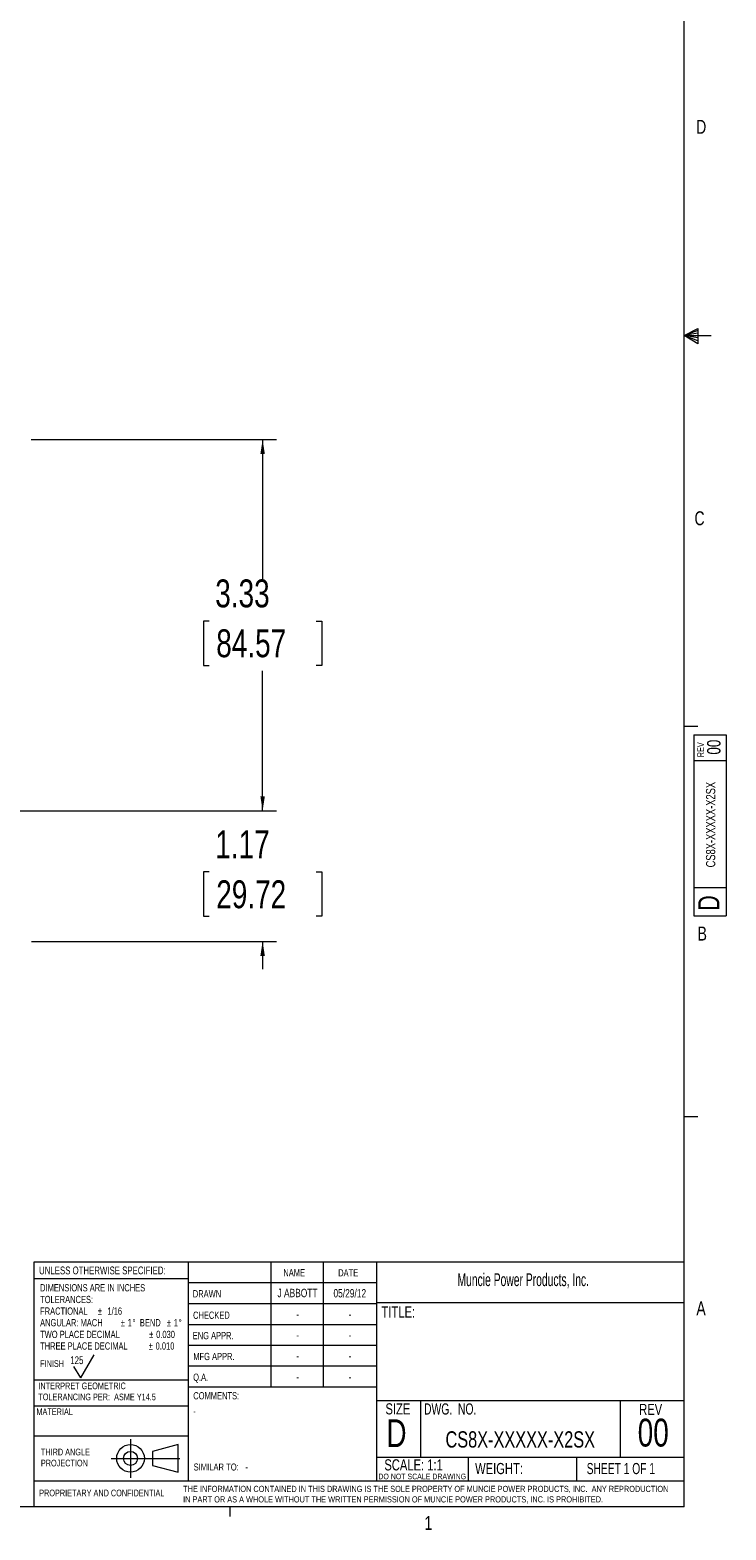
# Model space of a CAD drawing. Header units: inches. Extents: x 0.3 to 33.9, y 0.2 to 21.7.
# Tile 11 of 15: x 27.7 to 33.9, y 0.2 to 13.7. Entities that reach past the tile are written whole.
import ezdxf

# ---------------------------------------------------------------- set-up
doc = ezdxf.new("R2010")
doc.units = ezdxf.units.IN
doc.header["$MEASUREMENT"] = 0
doc.linetypes.add('CENTERX2', pattern=[0.8, 0.5, -0.1, 0.1, -0.1])
doc.layers.add('BORDER', color=7, linetype='Continuous', lineweight=15)
doc.layers.add('SLD-0', color=7, linetype='Continuous', lineweight=15)
doc.styles.add('SLDTEXTSTYLE0', font='TXT', dxfattribs={"width": 0.75})
doc.styles.add('SLDTEXTSTYLE1', font='TXT', dxfattribs={"width": 0.605})
doc.styles.add('SLDTEXTSTYLE2', font='TXT', dxfattribs={"width": 0.694444})
doc.styles.add('SLDTEXTSTYLE3', font='TXT', dxfattribs={"width": 0.6875})
doc.dimstyles.new('SLDDIMSTYLE0', dxfattribs={"dimtxt": 0.25, "dimasz": 0.13, "dimexe": 0, "dimexo": 0.0625, "dimgap": 0.0625, "dimtad": 0, "dimtih": 1, "dimtoh": 1, "dimrnd": 1e-09, "dimzin": 12, "dimdsep": 46, "dimtxsty": 'SLDTEXTSTYLE0', "dimsah": 1, "dimcen": 0.09, "dimadec": 0, "dimazin": 3, "dimtfac": 1, "dimtofl": 0, "dimtmove": 0, "dimatfit": 3, "dimfxl": 1, "dimfrac": 2, "dimtolj": 1, "dimtzin": 12, "dimarcsym": 0})
doc.dimstyles.new('SLDDIMSTYLE1', dxfattribs={"dimtxt": 0.25, "dimasz": 0.13, "dimexe": 0, "dimexo": 0.0625, "dimgap": 0.0625, "dimtad": 0, "dimtih": 1, "dimtoh": 1, "dimrnd": 1e-09, "dimzin": 12, "dimdsep": 46, "dimtxsty": 'SLDTEXTSTYLE0', "dimsah": 1, "dimcen": 0.09, "dimadec": 0, "dimazin": 3, "dimtfac": 1, "dimtmove": 0, "dimatfit": 0, "dimfxl": 1, "dimfrac": 2, "dimtolj": 1, "dimtzin": 12, "dimarcsym": 0})

# ---------------------------------------------------------------- blocks, each defined once
blk = doc.blocks.new('Block1')
at = {"layer": 'SLD-0', "color": 1, "linetype": 'CENTERX2'}
for p, q in [((3.162, 0.867), (3.162, 0.522)), ((2.989, 0.695), (3.334, 0.695))]:
    blk.add_line(p, q, dxfattribs=at)
at = {"layer": 'SLD-0', "color": 1}
for p, q in [((3.589, 0.818), (3.359, 0.758)), ((3.589, 0.571), (3.589, 0.818)), ((3.334, 0.695), (3.604, 0.695)), ((3.359, 0.758), (3.359, 0.632)), ((3.359, 0.632), (3.589, 0.571))]:
    blk.add_line(p, q, dxfattribs=at)
for radius in [0.124, 0.0629]:
    blk.add_circle((3.162, 0.695), radius, dxfattribs=at)
blk = doc.blocks.new('SW_NOTE_0')
at = {"layer": 'SLD-0', "color": 0, "char_height": 0.06, "attachment_point": 1, "style": 'SLDTEXTSTYLE0'}
for s, insert in [('THIRD ANGLE', (0, 0.077)), ('PROJECTION', (0, -0.022))]:
    blk.add_mtext(s, dxfattribs=dict(at, insert=insert))
blk = doc.blocks.new('SW_NOTE_1')
at = {"layer": 'SLD-0', "color": 0, "char_height": 0.055, "attachment_point": 1, "style": 'SLDTEXTSTYLE0'}
for s, insert in [('THE INFORMATION CONTAINED IN THIS DRAWING IS THE SOLE PROPERTY OF MUNCIE POWER PRODUCTS, INC.  ANY REPRODUCTION', (0, 0.071)), ('IN PART OR AS A WHOLE WITHOUT THE WRITTEN PERMISSION OF MUNCIE POWER PRODUCTS, INC. IS PROHIBITED.', (0, -0.023))]:
    blk.add_mtext(s, dxfattribs=dict(at, insert=insert))
blk = doc.blocks.new('SW_NOTE_2')
at = {"layer": 'SLD-0', "color": 0, "char_height": 0.065, "attachment_point": 1, "style": 'SLDTEXTSTYLE0'}
for s, insert in [('DIMENSIONS ARE IN INCHES', (0, 0.084)), ('TOLERANCES:', (0, -0.021)), ('FRACTIONAL', (0, -0.125)), ('%%p', (0.518, -0.125)), ('1/16', (0.604, -0.125)), ('ANGULAR: MACH', (0, -0.229)), ('%%p', (0.723, -0.229)), ('1', (0.785, -0.229)), ('%%d', (0.829, -0.229)), ('BEND', (0.895, -0.229)), ('%%p', (1.137, -0.229)), ('1', (1.199, -0.229)), ('%%d', (1.243, -0.229)), ('TWO PLACE DECIMAL', (0, -0.334)), ('%%p', (0.979, -0.334)), ('0.030', (1.041, -0.334)), ('THREE PLACE DECIMAL', (0, -0.438)), ('%%p', (0.974, -0.438)), ('0.010', (1.036, -0.438))]:
    blk.add_mtext(s, dxfattribs=dict(at, insert=insert))
blk = doc.blocks.new('SW_NOTE_3')
at = {"layer": 'SLD-0', "color": 0, "char_height": 0.06, "attachment_point": 1, "style": 'SLDTEXTSTYLE0'}
for s, insert in [('INTERPRET GEOMETRIC', (0, 0.077)), ('TOLERANCING PER:  ASME Y14.5', (0, -0.022))]:
    blk.add_mtext(s, dxfattribs=dict(at, insert=insert))
blk = doc.blocks.new('_D_4')
at = {"layer": 'SLD-0'}
for p, q in [((29.743, 6.651), (29.743, 6.901)), ((25.594, 6.651), (29.868, 6.651)), ((29.264, 6.103), (29.213, 6.103)), ((29.213, 6.103), (29.213, 5.706)), ((30.222, 6.103), (30.273, 6.103)), ((30.273, 6.103), (30.273, 5.706)), ((29.213, 5.706), (29.264, 5.706)), ((30.273, 5.706), (30.222, 5.706)), ((27.671, 5.481), (29.868, 5.481)), ((29.743, 5.481), (29.743, 5.231))]:
    blk.add_line(p, q, dxfattribs=at)
for points in [[(29.743, 6.651), (29.763, 6.781), (29.723, 6.781)], [(29.743, 5.481), (29.723, 5.351), (29.763, 5.351)]]:
    blk.add_solid(points, dxfattribs=at)
at = {"layer": 'SLD-0', "char_height": 0.25, "attachment_point": 1, "style": 'SLDTEXTSTYLE0'}
for s, insert in [('1.17', (29.318, 6.476, 0.413)), ('29.72', (29.327, 6.028, 0.413))]:
    blk.add_mtext(s, dxfattribs=dict(at, insert=insert))
blk = doc.blocks.new('_D_5')
at = {"layer": 'SLD-0'}
for p, q in [((27.666, 9.98), (29.868, 9.98)), ((29.743, 9.98), (29.743, 8.726)), ((29.264, 8.352), (29.213, 8.352)), ((29.213, 8.352), (29.213, 7.955)), ((30.222, 8.352), (30.273, 8.352)), ((30.273, 8.352), (30.273, 7.955)), ((29.213, 7.955), (29.264, 7.955)), ((30.273, 7.955), (30.222, 7.955)), ((29.743, 6.651), (29.743, 7.905)), ((25.594, 6.651), (29.868, 6.651))]:
    blk.add_line(p, q, dxfattribs=at)
for points in [[(29.743, 9.98), (29.723, 9.85), (29.763, 9.85)], [(29.743, 6.651), (29.763, 6.781), (29.723, 6.781)]]:
    blk.add_solid(points, dxfattribs=at)
at = {"layer": 'SLD-0', "char_height": 0.25, "attachment_point": 1, "style": 'SLDTEXTSTYLE0'}
for s, insert in [('3.33', (29.318, 8.725, 0.413)), ('84.57', (29.327, 8.278, 0.413))]:
    blk.add_mtext(s, dxfattribs=dict(at, insert=insert))

msp = doc.modelspace()

# ---------------------------------------------------------------- linework, layer by layer
at = {"layer": 'BORDER'}
for p, q in [((27.694, 0.645), (27.694, 2.609)), ((27.694, 2.609), (33.523, 2.609)), ((29.076, 2.609), (29.076, 0.645)), ((29.817, 2.609), (29.817, 1.484)), ((30.285, 2.609), (30.285, 1.484)), ((30.764, 2.609), (30.764, 0.645)), ((29.076, 2.455), (27.694, 2.455)), ((29.076, 2.422), (30.764, 2.422)), ((29.076, 2.234), (30.764, 2.234)), ((30.764, 2.242), (33.523, 2.242)), ((29.076, 2.047), (30.764, 2.047)), ((28.111, 1.567), (28.231, 1.775)), ((30.764, 1.859), (29.076, 1.859)), ((28.111, 1.567), (28.051, 1.671)), ((30.764, 1.672), (29.076, 1.672)), ((27.694, 1.55), (29.076, 1.55)), ((30.764, 1.484), (29.073, 1.484)), ((30.764, 1.365), (33.523, 1.365)), ((31.16, 1.365), (31.16, 0.858)), ((32.951, 1.365), (32.951, 0.858)), ((27.694, 1.317), (29.076, 1.317)), ((27.694, 1.047), (29.076, 1.047)), ((30.764, 0.858), (33.523, 0.858)), ((31.587, 0.858), (31.587, 0.645)), ((32.559, 0.858), (32.559, 0.645)), ((27.691, 0.645), (27.691, 0.411)), ((27.691, 0.645), (33.523, 0.645))]:
    msp.add_line(p, q, dxfattribs=at)
at = {"layer": 'SLD-0'}
for p, q in [((33.523, 0.411), (33.523, 21.411)), ((33.523, 10.911), (33.647, 10.976)), ((33.647, 10.958), (33.523, 10.911)), ((33.647, 10.934), (33.523, 10.911)), ((33.647, 10.891), (33.523, 10.911)), ((33.647, 10.865), (33.523, 10.911)), ((33.647, 10.837), (33.523, 10.911)), ((33.523, 10.911), (33.766, 10.911)), ((33.647, 10.976), (33.647, 10.837)), ((33.523, 7.411), (33.648, 7.411)), ((33.61, 7.332), (33.9, 7.332)), ((33.61, 7.332), (33.61, 5.709)), ((33.9, 7.332), (33.9, 5.709)), ((33.9, 7.099), (33.61, 7.099)), ((33.61, 5.965), (33.9, 5.965)), ((33.61, 5.709), (33.9, 5.709)), ((33.523, 3.911), (33.648, 3.911)), ((33.523, 0.411), (0.523, 0.411)), ((29.448, 0.411), (29.448, 0.326))]:
    msp.add_line(p, q, dxfattribs=at)

# ---------------------------------------------------------------- block references
at = {"color": 7, "linetype": 'Continuous'}
msp.add_blockref('Block1', (25.396, 0.151), dxfattribs=at)
at = {"layer": 'SLD-0'}
for name, p in [('SW_NOTE_2', (27.747, 2.324)), ('SW_NOTE_3', (27.731, 1.449)), ('SW_NOTE_0', (27.754, 0.856)), ('SW_NOTE_1', (29.03, 0.529))]:
    msp.add_blockref(name, p, dxfattribs=at)

# ---------------------------------------------------------------- texts
at = {"color": 7, "linetype": 'Continuous', "lineweight": 0, "char_height": 0.125, "attachment_point": 1, "style": 'SLDTEXTSTYLE0'}
for s, insert in [('D', (33.632, 12.845)), ('C', (33.617, 9.336)), ('B', (33.645, 5.613)), ('A', (33.634, 2.254)), ('1', (31.195, 0.329))]:
    msp.add_mtext(s, dxfattribs=dict(at, insert=insert))
at = {"color": 7, "linetype": 'Continuous', "lineweight": 0, "rotation": 90, "style": 'SLDTEXTSTYLE0'}
for s, insert, char_height, attachment_point in [('REV', (33.642, 7.131), 0.06, 1), ('00', (33.73, 7.222), 0.12, 2), ('CS8X-XXXXX-X2SX', (33.72, 6.527), 0.08333, 2), ('D', (33.651, 5.756), 0.19, 1)]:
    msp.add_mtext(s, dxfattribs=dict(at, insert=insert, char_height=char_height, attachment_point=attachment_point))
at = {"layer": 'BORDER', "style": 'SLDTEXTSTYLE0'}
for s, insert, char_height, attachment_point in [('125', (28.018, 1.761), 0.07, 1), ('CS8X-XXXXX-X2SX', (32.054, 1.089), 0.14583, 2), ('00', (33.247, 1.202), 0.25, 2), ('-', (29.588, 0.8), 0.0625, 1), ('PROPRIETARY AND CONFIDENTIAL', (27.739, 0.566), 0.06, 1)]:
    msp.add_mtext(s, dxfattribs=dict(at, insert=insert, char_height=char_height, attachment_point=attachment_point))
at = {"layer": 'SLD-0'}
for s, insert, char_height, attachment_point, style in [('UNLESS OTHERWISE SPECIFIED:', (27.738, 2.566), 0.07, 1, 'SLDTEXTSTYLE0'), ('NAME', (29.929, 2.543), 0.065, 1, 'SLDTEXTSTYLE0'), ('DATE', (30.421, 2.542), 0.065, 1, 'SLDTEXTSTYLE0'), ('Muncie Power Products, Inc.', (31.491, 2.505), 0.11458, 1, 'SLDTEXTSTYLE1'), ('DRAWN', (29.117, 2.354), 0.065, 1, 'SLDTEXTSTYLE0'), ('J ABBOTT', (30.056, 2.366), 0.075, 2, 'SLDTEXTSTYLE0'), ('05/29/12', (30.525, 2.364), 0.075, 2, 'SLDTEXTSTYLE0'), ('CHECKED', (29.119, 2.162), 0.065, 1, 'SLDTEXTSTYLE0'), ('TITLE:', (30.81, 2.208), 0.1, 1, 'SLDTEXTSTYLE0'), ('-', (30.057, 2.177), 0.075, 2, 'SLDTEXTSTYLE0'), ('-', (30.526, 2.177), 0.075, 2, 'SLDTEXTSTYLE0'), ('ENG APPR.', (29.116, 1.979), 0.065, 1, 'SLDTEXTSTYLE0'), ('-', (30.057, 1.989), 0.075, 2, 'SLDTEXTSTYLE0'), ('-', (30.526, 1.989), 0.075, 2, 'SLDTEXTSTYLE0'), ('MFG APPR.', (29.121, 1.792), 0.065, 1, 'SLDTEXTSTYLE0'), ('-', (30.057, 1.802), 0.075, 2, 'SLDTEXTSTYLE0'), ('-', (30.526, 1.802), 0.075, 2, 'SLDTEXTSTYLE0'), ('FINISH', (27.747, 1.726), 0.06, 1, 'SLDTEXTSTYLE0'), ('Q.A.', (29.12, 1.606), 0.065, 1, 'SLDTEXTSTYLE0'), ('-', (30.057, 1.614), 0.075, 2, 'SLDTEXTSTYLE0'), ('-', (30.526, 1.614), 0.075, 2, 'SLDTEXTSTYLE0'), ('COMMENTS:', (29.121, 1.44), 0.065, 1, 'SLDTEXTSTYLE0'), ('MATERIAL', (27.714, 1.294), 0.06, 1, 'SLDTEXTSTYLE0'), ('-', (29.121, 1.3), 0.0625, 1, 'SLDTEXTSTYLE0'), ('SIZE', (30.845, 1.34), 0.1, 1, 'SLDTEXTSTYLE0'), ('DWG.  NO.', (31.191, 1.339), 0.1, 1, 'SLDTEXTSTYLE2'), ('REV', (33.121, 1.335), 0.1, 1, 'SLDTEXTSTYLE0'), ('D', (30.853, 1.197), 0.25, 1, 'SLDTEXTSTYLE0'), ('SCALE: 1:1', (30.835, 0.838), 0.1, 1, 'SLDTEXTSTYLE0'), ('SHEET 1 OF 1', (32.65, 0.805), 0.1, 1, 'SLDTEXTSTYLE3'), ('SIMILAR TO:', (29.124, 0.8), 0.0625, 1, 'SLDTEXTSTYLE0'), ('DO NOT SCALE DRAWING', (31.175, 0.709), 0.05, 2, 'SLDTEXTSTYLE0'), ('WEIGHT:', (31.649, 0.805), 0.1, 1, 'SLDTEXTSTYLE0')]:
    msp.add_mtext(s, dxfattribs=dict(at, insert=insert, char_height=char_height, attachment_point=attachment_point, style=style))

# ---------------------------------------------------------------- dimensions: what is measured, and where the dimension line sits
for base, p1, p2, dimstyle, picture, middle in [((29.743, 9.98), (25.544, 6.651), (27.616, 9.98), 'SLDDIMSTYLE0', '_D_5', (29.743, 8.316)), ((29.743, 6.651), (27.621, 5.481), (25.544, 6.651), 'SLDDIMSTYLE1', '_D_4', (29.743, 6.066))]:
    dim = msp.add_linear_dim(base=base, p1=p1, p2=p2, angle=90, dimstyle=dimstyle, dxfattribs=at)
    dim.commit()
    dim.dimension.update_dxf_attribs({"geometry": picture, "text_midpoint": middle, "dimtype": 160})

doc.saveas('drawing.dxf')
